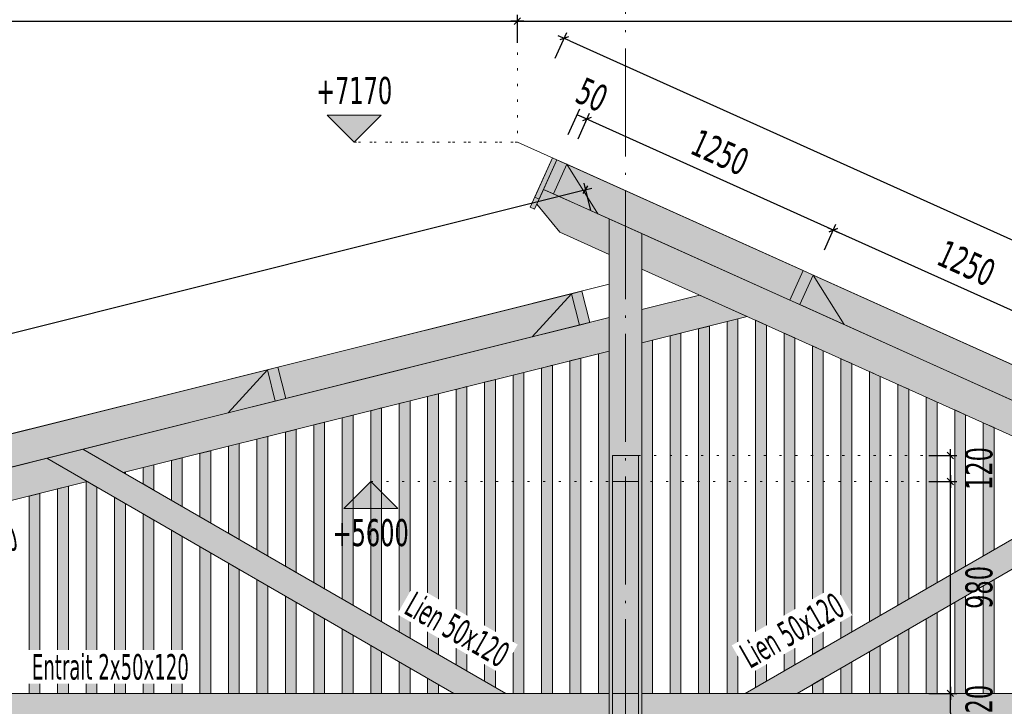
# Model space of a CAD drawing. Header units: millimetres. Extents: x 1567 to 2756, y -116 to 725.
# Tile 55 of 256: x 1825 to 1916, y 239 to 303. Entities that reach past the tile are written whole.
import ezdxf

# ---------------------------------------------------------------- set-up
doc = ezdxf.new("R2010")
doc.units = ezdxf.units.MM
doc.linetypes.add('CADWORK_2', pattern=[1.45, 0.2, -1.25])
doc.linetypes.add('CADWORK_5', pattern=[13.2, 10, -1.5, 0.2, -1.5])
doc.layers.add('Ech.1_50', color=7, linetype='Continuous')
doc.styles.add('tahoma-', font='txt', dxfattribs={"height": 1})
doc.styles.add('tahoma-z-r', font='txt', dxfattribs={"width": 0.704918})
doc.dimstyles.new('ISO-25', dxfattribs={"dimtxt": 2.5, "dimasz": 2.5, "dimexe": 1.25, "dimexo": 0.625, "dimtad": 1, "dimtxsty": 'Standard', "dimcen": 2.5, "dimadec": 0, "dimazin": 0, "dimtfac": 1, "dimtmove": 0, "dimatfit": 3, "dimfxl": 1, "dimarcsym": 0})

# ---------------------------------------------------------------- blocks, each defined once
blk = doc.blocks.new('cw-dimension-symbol2')
at = {"color": 0, "linetype": 'Continuous', "lineweight": -2}
for p, q in [((-1, 0), (1, 0)), ((-0.5, -0.5), (0.5, 0.5))]:
    blk.add_line(p, q, dxfattribs=at)
blk = doc.blocks.new('*D70')
at = {"layer": 'Defpoints', "color": 0}
for p in [(1874.075, 299.191), (1999.396, 244.99), (1998.575, 243.166)]:
    blk.add_point(p, dxfattribs=at)
at = {"layer": 'Ech.1_50', "color": 0, "linetype": 'Continuous', "lineweight": -2}
for p, q in [((1874.075, 299.191), (1875.142, 301.562)), ((1875.443, 300.769), (1998.849, 245.237)), ((1998.575, 243.166), (1999.642, 245.537))]:
    blk.add_line(p, q, dxfattribs=at)
at = {"layer": 'Ech.1_50', "color": 0, "lineweight": -2, "xscale": 0.6000000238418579, "yscale": 0.6000000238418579, "zscale": 0.6000000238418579}
for p, rotation in [((1874.896, 301.015), 155.7722546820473), ((1999.396, 244.99), 335.7722546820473)]:
    blk.add_blockref('cw-dimension-symbol2', p, dxfattribs=dict(at, rotation=rotation))
at = {"layer": 'Ech.1_50', "color": 7, "linetype": 'Continuous', "lineweight": 5, "insert": (1938.069, 275.055), "char_height": 2.5, "attachment_point": 5, "rotation": 335.77225, "style": 'tahoma-z-r'}
blk.add_mtext('6825', dxfattribs=at)
blk = doc.blocks.new('*D71')
at = {"layer": 'Defpoints', "color": 0}
for p in [(1876.89, 287.019), (1877.375, 285.079), (1604.375, 216.829)]:
    blk.add_point(p, dxfattribs=at)
at = {"layer": 'Ech.1_50', "color": 0, "linetype": 'Continuous', "lineweight": -2}
for p, q in [((1877.375, 285.079), (1876.745, 287.601)), ((1604.472, 218.915), (1876.308, 286.873)), ((1604.375, 216.829), (1603.745, 219.351))]:
    blk.add_line(p, q, dxfattribs=at)
at = {"layer": 'Ech.1_50', "color": 0, "lineweight": -2, "xscale": 0.6000000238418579, "yscale": 0.6000000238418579, "zscale": 0.6000000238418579}
for p, rotation in [((1876.89, 287.019), 14.0362434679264), ((1603.89, 218.769), 194.0362434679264)]:
    blk.add_blockref('cw-dimension-symbol2', p, dxfattribs=dict(at, rotation=rotation))
at = {"layer": 'Ech.1_50', "color": 7, "linetype": 'Continuous', "lineweight": 5, "insert": (1739.844, 255.077), "char_height": 2.5, "attachment_point": 5, "rotation": 14.03624, "style": 'tahoma-z-r'}
blk.add_mtext('14070', dxfattribs=at)
blk = doc.blocks.new('cw-dimension-symbol15')
at = {"linetype": 'Continuous', "lineweight": -2}
blk.add_hatch(color=0, dxfattribs=at).paths.add_polyline_path([(0, 0), (-1, 1), (1, 1)])
at = {"color": 0, "linetype": 'Continuous', "lineweight": -2}
for p, q in [((0, 0), (-1, 1)), ((-1, 1), (1, 1)), ((1, 1), (0, 0))]:
    blk.add_line(p, q, dxfattribs=at)
blk = doc.blocks.new('*D75')
at = {"layer": 'Defpoints', "color": 0}
blk.add_point((1855.484, 291.421), dxfattribs=at)
blk.add_point((1855.484, 291.421), dxfattribs=at)
blk.add_point((1855.484, 291.421), dxfattribs=at)
at = {"layer": 'Ech.1_50', "color": 0, "linetype": 'Continuous', "lineweight": -2}
blk.add_line((1855.484, 291.421), (1855.484, 291.421), dxfattribs=at)
at = {"layer": 'Ech.1_50', "color": 7, "linetype": 'Continuous', "lineweight": 5, "insert": (1855.484, 296.171), "char_height": 2.5, "attachment_point": 5, "style": 'tahoma-z-r'}
blk.add_mtext('+7170', dxfattribs=at)
blk = doc.blocks.new('*D105')
at = {"layer": 'Defpoints', "color": 0}
for p in [(1995.078, 302.6), (1870.578, 300.6), (1995.078, 300.6)]:
    blk.add_point(p, dxfattribs=at)
at = {"layer": 'Ech.1_50', "color": 0, "linetype": 'Continuous', "lineweight": -2}
for p, q in [((1870.578, 300.6), (1870.578, 303.2)), ((1871.178, 302.6), (1994.478, 302.6)), ((1995.078, 300.6), (1995.078, 303.2))]:
    blk.add_line(p, q, dxfattribs=at)
at = {"layer": 'Ech.1_50', "color": 0, "lineweight": -2, "xscale": 0.6000000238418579, "yscale": 0.6000000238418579, "zscale": 0.6000000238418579, "rotation": 180}
blk.add_blockref('cw-dimension-symbol2', (1870.578, 302.6), dxfattribs=at)
at = {"layer": 'Ech.1_50', "color": 0, "lineweight": -2, "xscale": 0.6000000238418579, "yscale": 0.6000000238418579, "zscale": 0.6000000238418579}
blk.add_blockref('cw-dimension-symbol2', (1995.078, 302.6), dxfattribs=at)
at = {"layer": 'Ech.1_50', "color": 7, "linetype": 'Continuous', "lineweight": 5, "insert": (1932.828, 304.85), "char_height": 2.5, "attachment_point": 5, "style": 'tahoma-z-r'}
blk.add_mtext('6225', dxfattribs=at)
blk = doc.blocks.new('*D106')
at = {"layer": 'Defpoints', "color": 0}
for p in [(1870.578, 302.6), (1606.078, 300.6), (1870.578, 300.6)]:
    blk.add_point(p, dxfattribs=at)
at = {"layer": 'Ech.1_50', "color": 0, "linetype": 'Continuous', "lineweight": -2}
for p, q in [((1606.078, 300.6), (1606.078, 303.2)), ((1606.678, 302.6), (1869.978, 302.6)), ((1870.578, 300.6), (1870.578, 303.2))]:
    blk.add_line(p, q, dxfattribs=at)
at = {"layer": 'Ech.1_50', "color": 0, "lineweight": -2, "xscale": 0.6000000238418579, "yscale": 0.6000000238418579, "zscale": 0.6000000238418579, "rotation": 180}
blk.add_blockref('cw-dimension-symbol2', (1606.078, 302.6), dxfattribs=at)
at = {"layer": 'Ech.1_50', "color": 0, "lineweight": -2, "xscale": 0.6000000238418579, "yscale": 0.6000000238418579, "zscale": 0.6000000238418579}
blk.add_blockref('cw-dimension-symbol2', (1870.578, 302.6), dxfattribs=at)
at = {"layer": 'Ech.1_50', "color": 7, "linetype": 'Continuous', "lineweight": 5, "insert": (1738.328, 304.85), "char_height": 2.5, "attachment_point": 5, "style": 'tahoma-z-r'}
blk.add_mtext('13225', dxfattribs=at)
blk = doc.blocks.new('*D120')
at = {"layer": 'Defpoints', "color": 0}
for p in [(1908.635, 240.416), (1910.635, 240.416), (1908.635, 238.016)]:
    blk.add_point(p, dxfattribs=at)
at = {"layer": 'Ech.1_50', "color": 0, "linetype": 'Continuous', "lineweight": -2}
for p, q in [((1908.635, 240.416), (1911.235, 240.416)), ((1910.635, 238.616), (1910.635, 239.816)), ((1908.635, 238.016), (1911.235, 238.016))]:
    blk.add_line(p, q, dxfattribs=at)
at = {"layer": 'Ech.1_50', "color": 0, "lineweight": -2, "xscale": 0.6000000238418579, "yscale": 0.6000000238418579, "zscale": 0.6000000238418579}
for p, rotation in [((1910.635, 240.416), 90), ((1910.635, 238.016), 270)]:
    blk.add_blockref('cw-dimension-symbol2', p, dxfattribs=dict(at, rotation=rotation))
at = {"layer": 'Ech.1_50', "color": 7, "linetype": 'Continuous', "lineweight": 5, "insert": (1913.3, 239.216), "char_height": 2.5, "attachment_point": 5, "rotation": 90, "style": 'tahoma-z-r'}
blk.add_mtext('120', dxfattribs=at)
blk = doc.blocks.new('*D121')
at = {"layer": 'Defpoints', "color": 0}
for p in [(1908.635, 260.016), (1910.635, 260.016), (1908.635, 240.416)]:
    blk.add_point(p, dxfattribs=at)
at = {"layer": 'Ech.1_50', "color": 0, "linetype": 'Continuous', "lineweight": -2}
for p, q in [((1908.635, 260.016), (1911.235, 260.016)), ((1910.635, 241.016), (1910.635, 259.416)), ((1908.635, 240.416), (1911.235, 240.416))]:
    blk.add_line(p, q, dxfattribs=at)
at = {"layer": 'Ech.1_50', "color": 0, "lineweight": -2, "xscale": 0.6000000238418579, "yscale": 0.6000000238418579, "zscale": 0.6000000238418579}
for p, rotation in [((1910.635, 260.016), 90), ((1910.635, 240.416), 270)]:
    blk.add_blockref('cw-dimension-symbol2', p, dxfattribs=dict(at, rotation=rotation))
at = {"layer": 'Ech.1_50', "color": 7, "linetype": 'Continuous', "lineweight": 5, "insert": (1913.3, 250.216), "char_height": 2.5, "attachment_point": 5, "rotation": 90, "style": 'tahoma-z-r'}
blk.add_mtext('980', dxfattribs=at)
blk = doc.blocks.new('*D122')
at = {"layer": 'Defpoints', "color": 0}
for p in [(1908.635, 262.416), (1910.635, 262.416), (1908.635, 260.016)]:
    blk.add_point(p, dxfattribs=at)
at = {"layer": 'Ech.1_50', "color": 0, "linetype": 'Continuous', "lineweight": -2}
for p, q in [((1908.635, 262.416), (1911.235, 262.416)), ((1910.635, 260.616), (1910.635, 261.816)), ((1908.635, 260.016), (1911.235, 260.016))]:
    blk.add_line(p, q, dxfattribs=at)
at = {"layer": 'Ech.1_50', "color": 0, "lineweight": -2, "xscale": 0.6000000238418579, "yscale": 0.6000000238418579, "zscale": 0.6000000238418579}
for p, rotation in [((1910.635, 262.416), 90), ((1910.635, 260.016), 270)]:
    blk.add_blockref('cw-dimension-symbol2', p, dxfattribs=dict(at, rotation=rotation))
at = {"layer": 'Ech.1_50', "color": 7, "linetype": 'Continuous', "lineweight": 5, "insert": (1913.3, 261.216), "char_height": 2.5, "attachment_point": 5, "rotation": 90, "style": 'tahoma-z-r'}
blk.add_mtext('120', dxfattribs=at)
blk = doc.blocks.new('cw-dimension-symbol16')
at = {"linetype": 'Continuous', "lineweight": -2}
blk.add_hatch(color=0, dxfattribs=at).paths.add_polyline_path([(0, 0), (-1, -1), (1, -1)])
at = {"color": 0, "linetype": 'Continuous', "lineweight": -2}
for p, q in [((0, 0), (-1, -1)), ((1, -1), (0, 0)), ((-1, -1), (1, -1))]:
    blk.add_line(p, q, dxfattribs=at)
blk = doc.blocks.new('*D123')
at = {"layer": 'Defpoints', "color": 0}
blk.add_point((1857.012, 260.016), dxfattribs=at)
blk.add_point((1857.012, 260.016), dxfattribs=at)
blk.add_point((1857.012, 260.016), dxfattribs=at)
at = {"layer": 'Ech.1_50', "color": 0, "linetype": 'Continuous', "lineweight": -2}
blk.add_line((1857.012, 260.016), (1857.012, 260.016), dxfattribs=at)
at = {"layer": 'Ech.1_50', "color": 7, "linetype": 'Continuous', "lineweight": 5, "insert": (1857.012, 255.266), "char_height": 2.5, "attachment_point": 5, "style": 'tahoma-z-r'}
blk.add_mtext('+5600', dxfattribs=at)
blk = doc.blocks.new('*D140')
at = {"layer": 'Defpoints', "color": 0}
for p in [(1899.805, 283.277), (1898.984, 281.453), (1921.777, 271.197)]:
    blk.add_point(p, dxfattribs=at)
at = {"layer": 'Ech.1_50', "color": 0, "linetype": 'Continuous', "lineweight": -2}
for p, q in [((1898.984, 281.453), (1900.051, 283.824)), ((1922.051, 273.267), (1900.352, 283.031)), ((1921.777, 271.197), (1922.844, 273.568))]:
    blk.add_line(p, q, dxfattribs=at)
at = {"layer": 'Ech.1_50', "color": 0, "lineweight": -2, "xscale": 0.6000000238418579, "yscale": 0.6000000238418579, "zscale": 0.6000000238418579}
for p, rotation in [((1899.805, 283.277), 155.7722546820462), ((1922.598, 273.02), 335.7722546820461)]:
    blk.add_blockref('cw-dimension-symbol2', p, dxfattribs=dict(at, rotation=rotation))
at = {"layer": 'Ech.1_50', "color": 7, "linetype": 'Continuous', "lineweight": 5, "insert": (1912.125, 280.201), "char_height": 2.5, "attachment_point": 5, "rotation": 335.77225, "style": 'tahoma-z-r'}
blk.add_mtext('1250', dxfattribs=at)
blk = doc.blocks.new('*D141')
at = {"layer": 'Defpoints', "color": 0}
for p in [(1877.012, 293.534), (1876.191, 291.71), (1898.984, 281.453)]:
    blk.add_point(p, dxfattribs=at)
at = {"layer": 'Ech.1_50', "color": 0, "linetype": 'Continuous', "lineweight": -2}
for p, q in [((1876.191, 291.71), (1877.258, 294.081)), ((1899.258, 283.523), (1877.559, 293.288)), ((1898.984, 281.453), (1900.051, 283.824))]:
    blk.add_line(p, q, dxfattribs=at)
at = {"layer": 'Ech.1_50', "color": 0, "lineweight": -2, "xscale": 0.6000000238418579, "yscale": 0.6000000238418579, "zscale": 0.6000000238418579}
for p, rotation in [((1877.012, 293.534), 155.7722546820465), ((1899.805, 283.277), 335.7722546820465)]:
    blk.add_blockref('cw-dimension-symbol2', p, dxfattribs=dict(at, rotation=rotation))
at = {"layer": 'Ech.1_50', "color": 7, "linetype": 'Continuous', "lineweight": 5, "insert": (1889.332, 290.457), "char_height": 2.5, "attachment_point": 5, "rotation": 335.77225, "style": 'tahoma-z-r'}
blk.add_mtext('1250', dxfattribs=at)
blk = doc.blocks.new('*D142')
at = {"layer": 'Defpoints', "color": 0}
for p in [(1876.1, 293.944), (1875.28, 292.121), (1876.191, 291.71)]:
    blk.add_point(p, dxfattribs=at)
at = {"layer": 'Ech.1_50', "color": 0, "linetype": 'Continuous', "lineweight": -2}
for p, q in [((1875.28, 292.121), (1876.346, 294.492)), ((1877.012, 293.534), (1876.1, 293.944)), ((1876.191, 291.71), (1877.258, 294.081))]:
    blk.add_line(p, q, dxfattribs=at)
at = {"layer": 'Ech.1_50', "color": 7, "linetype": 'Continuous', "lineweight": 5, "insert": (1877.48, 295.791), "char_height": 2.5, "attachment_point": 5, "rotation": 335.77225, "style": 'tahoma-z-r'}
blk.add_mtext('50', dxfattribs=at)

msp = doc.modelspace()

# ---------------------------------------------------------------- hatches: boundary and pattern name
at = {"layer": 'Ech.1_50', "linetype": 'Continuous', "lineweight": 5, "true_color": 0xf7e0b3, "transparency": 33554687}
for points in [[(1871.773, 285.401), (1872.174, 285.22), (1874.226, 289.78), (1873.825, 289.96), (1871.773, 285.401)], [(1874.226, 289.78), (1873.825, 289.96), (1872.183, 286.313), (1872.585, 286.132), (1874.226, 289.78)], [(1897.019, 279.523), (1875.138, 289.369), (1878.011, 284.787), (1895.788, 276.787), (1897.019, 279.523)], [(1919.812, 269.266), (1897.931, 279.112), (1900.803, 274.53), (1918.581, 266.53), (1919.812, 269.266)], [(1849.148, 267.691), (1871.946, 273.391), (1875.584, 277.392), (1848.42, 270.602), (1849.148, 267.691)], [(1821.79, 260.852), (1843.812, 266.357), (1847.45, 270.359), (1821.062, 263.762), (1821.79, 260.852)]]:
    msp.add_hatch(color=254, dxfattribs=at).paths.add_polyline_path(points)
at = {"layer": 'Ech.1_50', "linetype": 'Continuous', "lineweight": 5, "true_color": 0xc1a466, "transparency": 33554687}
for points in [[(1875.138, 289.369), (1874.226, 289.78), (1872.995, 287.044), (1873.907, 286.634), (1875.138, 289.369)], [(1897.931, 279.112), (1897.019, 279.523), (1895.788, 276.787), (1896.7, 276.377), (1897.931, 279.112)], [(1876.554, 277.635), (1875.584, 277.392), (1876.312, 274.482), (1877.282, 274.725), (1876.554, 277.635)], [(1848.42, 270.602), (1847.45, 270.359), (1848.177, 267.449), (1849.148, 267.691), (1848.42, 270.602)]]:
    msp.add_hatch(color=33, dxfattribs=at).paths.add_polyline_path(points)
at = {"layer": 'Ech.1_50', "linetype": 'Continuous', "lineweight": 5, "true_color": 0xf7d1b3, "transparency": 33554687}
for points in [[(1873.907, 286.634), (1878.011, 284.787), (1875.138, 289.369), (1873.907, 286.634)], [(1896.7, 276.377), (1900.803, 274.53), (1897.931, 279.112), (1896.7, 276.377)], [(1871.946, 273.391), (1876.312, 274.482), (1875.584, 277.392), (1871.946, 273.391)], [(1843.812, 266.357), (1848.177, 267.449), (1847.45, 270.359), (1843.812, 266.357)]]:
    msp.add_hatch(color=254, dxfattribs=at).paths.add_polyline_path(points)
at = {"layer": 'Ech.1_50', "linetype": 'Continuous', "lineweight": 5, "true_color": 0xd4c4b3, "transparency": 33554687}
for points in [[(1879.078, 284.306), (1872.995, 287.044), (1872.379, 285.676), (1874.5, 283.077), (1879.078, 281.017), (1879.078, 284.306)], [(1882.078, 279.667), (1925.667, 260.052), (1928.87, 261.9), (1882.078, 282.956), (1882.078, 279.667)], [(1882.078, 272.831), (1891.843, 275.273), (1887.425, 277.26), (1882.078, 275.924), (1882.078, 272.831)], [(1879.078, 275.174), (1830.383, 263), (1834.12, 260.842), (1879.078, 272.081), (1879.078, 275.174)], [(1827.033, 262.162), (1799.078, 255.174), (1799.078, 252.081), (1830.771, 260.005), (1827.033, 262.162)], [(1879.078, 240.416), (1798.778, 240.416), (1798.778, 238.016), (1879.078, 238.016), (1879.078, 240.416)], [(1882.078, 238.016), (1962.378, 238.016), (1962.378, 240.416), (1882.078, 240.416), (1882.078, 238.016)]]:
    msp.add_hatch(color=9, dxfattribs=at).paths.add_polyline_path(points)
at = {"layer": 'Ech.1_50', "linetype": 'Continuous', "lineweight": 5, "true_color": 0xe0c8b3, "transparency": 33554687}
h = msp.add_hatch(color=9, dxfattribs=at)
h.paths.add_polyline_path([(1879.078, 148.216), (1882.078, 148.216), (1882.078, 282.956), (1879.078, 284.306), (1879.078, 262.088), (1879.078, 148.216)])
h.paths.add_polyline_path([(1879.378, 262.088), (1879.378, 262.416), (1881.778, 262.416), (1881.778, 238.016), (1879.378, 238.016), (1879.378, 262.088)])
at = {"layer": 'Ech.1_50', "linetype": 'Continuous', "lineweight": 5, "true_color": 0xeaddd7, "transparency": 33554687}
for points in [[(1887.345, 240.416), (1888.345, 240.416), (1888.345, 274.398), (1887.345, 274.148), (1887.345, 240.416)], [(1889.978, 240.416), (1890.978, 240.416), (1890.978, 275.056), (1889.978, 274.806), (1889.978, 240.416)], [(1893.612, 274.477), (1892.612, 274.927), (1892.612, 240.967), (1893.612, 241.544), (1893.612, 274.477)], [(1884.712, 240.416), (1885.712, 240.416), (1885.712, 273.74), (1884.712, 273.49), (1884.712, 240.416)], [(1896.245, 273.292), (1895.245, 273.742), (1895.245, 242.487), (1896.245, 243.065), (1896.245, 273.292)], [(1882.078, 240.416), (1883.078, 240.416), (1883.078, 273.081), (1882.078, 272.831), (1882.078, 240.416)], [(1898.878, 272.107), (1897.878, 272.557), (1897.878, 244.008), (1898.878, 244.585), (1898.878, 272.107)], [(1878.078, 240.416), (1879.078, 240.416), (1879.078, 272.081), (1878.078, 271.831), (1878.078, 240.416)], [(1872.812, 240.416), (1873.812, 240.416), (1873.812, 270.765), (1872.812, 270.515), (1872.812, 240.416)], [(1875.445, 240.416), (1876.445, 240.416), (1876.445, 271.423), (1875.445, 271.173), (1875.445, 240.416)], [(1901.512, 270.922), (1900.512, 271.372), (1900.512, 245.528), (1901.512, 246.105), (1901.512, 270.922)], [(1870.178, 240.416), (1871.178, 240.416), (1871.178, 270.106), (1870.178, 269.856), (1870.178, 240.416)], [(1904.145, 269.737), (1903.145, 270.187), (1903.145, 247.048), (1904.145, 247.626), (1904.145, 269.737)], [(1865.912, 268.79), (1864.912, 268.54), (1864.912, 243.065), (1865.912, 242.487), (1865.912, 268.79)], [(1868.545, 269.448), (1867.545, 269.198), (1867.545, 241.544), (1868.545, 240.967), (1868.545, 269.448)], [(1906.778, 268.552), (1905.778, 269.002), (1905.778, 248.569), (1906.778, 249.146), (1906.778, 268.552)], [(1863.278, 268.131), (1862.278, 267.881), (1862.278, 244.585), (1863.278, 244.008), (1863.278, 268.131)], [(1909.412, 267.367), (1908.412, 267.817), (1908.412, 250.089), (1909.412, 250.666), (1909.412, 267.367)], [(1860.645, 267.473), (1859.645, 267.223), (1859.645, 246.105), (1860.645, 245.528), (1860.645, 267.473)], [(1855.378, 266.156), (1854.378, 265.906), (1854.378, 249.146), (1855.378, 248.569), (1855.378, 266.156)], [(1858.012, 266.815), (1857.012, 266.565), (1857.012, 247.626), (1858.012, 247.048), (1858.012, 266.815)], [(1912.045, 266.182), (1911.045, 266.632), (1911.045, 251.609), (1912.045, 252.187), (1912.045, 266.182)], [(1852.745, 265.498), (1851.745, 265.248), (1851.745, 250.666), (1852.745, 250.089), (1852.745, 265.498)], [(1914.678, 264.997), (1913.678, 265.447), (1913.678, 253.13), (1914.678, 253.707), (1914.678, 264.997)], [(1847.478, 264.181), (1846.478, 263.931), (1846.478, 253.707), (1847.478, 253.13), (1847.478, 264.181)], [(1850.112, 264.84), (1849.112, 264.59), (1849.112, 252.187), (1850.112, 251.609), (1850.112, 264.84)], [(1844.845, 263.523), (1843.845, 263.273), (1843.845, 255.227), (1844.845, 254.65), (1844.845, 263.523)], [(1842.212, 262.865), (1841.212, 262.615), (1841.212, 256.748), (1842.212, 256.17), (1842.212, 262.865)], [(1836.945, 261.548), (1835.945, 261.298), (1835.945, 259.789), (1836.945, 259.211), (1836.945, 261.548)], [(1839.578, 262.206), (1838.578, 261.956), (1838.578, 258.268), (1839.578, 257.691), (1839.578, 262.206)], [(1834.312, 260.89), (1834.12, 260.842), (1834.312, 260.732), (1834.312, 260.89)], [(1830.678, 240.416), (1831.678, 240.416), (1831.678, 259.481), (1830.771, 260.005), (1830.678, 259.981), (1830.678, 240.416)], [(1825.412, 240.416), (1826.412, 240.416), (1826.412, 258.915), (1825.412, 258.665), (1825.412, 240.416)], [(1828.045, 240.416), (1829.045, 240.416), (1829.045, 259.573), (1828.045, 259.323), (1828.045, 240.416)], [(1833.312, 240.416), (1834.312, 240.416), (1834.312, 257.96), (1833.312, 258.538), (1833.312, 240.416)], [(1835.945, 240.416), (1836.945, 240.416), (1836.945, 256.44), (1835.945, 257.017), (1835.945, 240.416)], [(1838.578, 240.416), (1839.578, 240.416), (1839.578, 254.92), (1838.578, 255.497), (1838.578, 240.416)], [(1841.212, 240.416), (1842.212, 240.416), (1842.212, 253.399), (1841.212, 253.977), (1841.212, 240.416)], [(1843.845, 240.416), (1844.845, 240.416), (1844.845, 251.879), (1843.845, 252.456), (1843.845, 240.416)], [(1846.478, 240.416), (1847.478, 240.416), (1847.478, 250.358), (1846.478, 250.936), (1846.478, 240.416)], [(1913.678, 240.416), (1914.678, 240.416), (1914.678, 250.936), (1913.678, 250.358), (1913.678, 240.416)], [(1849.112, 240.416), (1850.112, 240.416), (1850.112, 248.838), (1849.112, 249.415), (1849.112, 240.416)], [(1911.045, 240.416), (1912.045, 240.416), (1912.045, 249.415), (1911.045, 248.838), (1911.045, 240.416)], [(1851.745, 240.416), (1852.745, 240.416), (1852.745, 247.318), (1851.745, 247.895), (1851.745, 240.416)], [(1908.412, 240.416), (1909.412, 240.416), (1909.412, 247.895), (1908.412, 247.318), (1908.412, 240.416)], [(1854.378, 240.416), (1855.378, 240.416), (1855.378, 245.797), (1854.378, 246.375), (1854.378, 240.416)], [(1905.778, 240.416), (1906.778, 240.416), (1906.778, 246.375), (1905.778, 245.797), (1905.778, 240.416)], [(1857.012, 240.416), (1858.012, 240.416), (1858.012, 244.277), (1857.012, 244.854), (1857.012, 240.416)], [(1903.145, 240.416), (1904.145, 240.416), (1904.145, 244.854), (1903.145, 244.277), (1903.145, 240.416)], [(1859.645, 240.416), (1860.645, 240.416), (1860.645, 242.757), (1859.645, 243.334), (1859.645, 240.416)], [(1900.512, 240.416), (1901.512, 240.416), (1901.512, 243.334), (1900.512, 242.757), (1900.512, 240.416)], [(1862.278, 240.416), (1863.278, 240.416), (1863.278, 241.236), (1862.278, 241.814), (1862.278, 240.416)], [(1897.878, 240.416), (1898.878, 240.416), (1898.878, 241.814), (1897.878, 241.236), (1897.878, 240.416)]]:
    msp.add_hatch(color=254, dxfattribs=at).paths.add_polyline_path(points)
at = {"layer": 'Ech.1_50', "linetype": 'Continuous', "lineweight": 5, "true_color": 0xe0d9d1, "transparency": 33554687}
for points in [[(1864.699, 240.416), (1869.499, 240.416), (1830.383, 263), (1827.033, 262.162), (1864.699, 240.416)], [(1891.658, 240.416), (1896.458, 240.416), (1931.567, 260.686), (1928.87, 261.9), (1891.658, 240.416)], [(1881.778, 260.016), (1879.378, 260.016), (1879.378, 240.416), (1881.778, 240.416), (1881.778, 260.016)]]:
    msp.add_hatch(color=254, dxfattribs=at).paths.add_polyline_path(points)
at = {"layer": 'Ech.1_50', "linetype": 'Continuous', "lineweight": 5, "true_color": 0xc77676, "transparency": 33554687}
for points in [[(1879.378, 260.016), (1881.778, 260.016), (1881.778, 262.416), (1879.378, 262.416), (1879.378, 260.016)], [(1881.778, 240.416), (1879.378, 240.416), (1879.378, 238.016), (1881.778, 238.016), (1881.778, 240.416)]]:
    msp.add_hatch(color=23, dxfattribs=at).paths.add_polyline_path(points)

# ---------------------------------------------------------------- linework, layer by layer
at = {"layer": 'Ech.1_50', "color": 5, "linetype": 'Continuous', "lineweight": 5}
for p, q in [((1870.578, 291.421), (1995.078, 235.396)), ((1879.078, 278.266), (1606.078, 210.016))]:
    msp.add_line(p, q, dxfattribs=at)
at = {"layer": 'Ech.1_50', "color": 7, "linetype": 'CADWORK_5', "lineweight": 5}
msp.add_lwpolyline([(1880.578, 118.472), (1880.578, 308.372)], dxfattribs=at)
at = {"layer": 'Ech.1_50', "color": 9, "linetype": 'CADWORK_2', "lineweight": 5, "elevation": 50}
for points in [[(1870.578, 302.6), (1870.578, 291.421)], [(1870.578, 291.421), (1855.484, 291.421)], [(1855.484, 291.421), (1870.578, 291.421)], [(1881.778, 262.416), (1910.635, 262.416)], [(1857.012, 260.016), (1879.378, 260.016)], [(1910.635, 260.016), (1881.778, 260.016)]]:
    msp.add_lwpolyline(points, dxfattribs=at)
at = {"layer": 'Ech.1_50', "color": 7, "linetype": 'Continuous', "lineweight": 5}
for points in [[(1871.773, 285.401), (1872.174, 285.22), (1874.226, 289.78), (1873.825, 289.96), (1871.773, 285.401)], [(1874.226, 289.78), (1873.825, 289.96), (1872.183, 286.313), (1872.585, 286.132), (1874.226, 289.78)], [(1875.138, 289.369), (1874.226, 289.78), (1872.995, 287.044), (1873.907, 286.634), (1875.138, 289.369)], [(1873.907, 286.634), (1878.011, 284.787), (1875.138, 289.369), (1873.907, 286.634)], [(1897.019, 279.523), (1875.138, 289.369), (1878.011, 284.787), (1895.788, 276.787), (1897.019, 279.523)], [(1879.078, 284.306), (1872.995, 287.044), (1872.379, 285.676), (1874.5, 283.077), (1879.078, 281.017), (1879.078, 284.306)], [(1879.078, 148.216), (1882.078, 148.216), (1882.078, 282.956), (1879.078, 284.306), (1879.078, 262.088), (1879.078, 148.216)], [(1882.078, 279.667), (1925.667, 260.052), (1928.87, 261.9), (1882.078, 282.956), (1882.078, 279.667)], [(1897.931, 279.112), (1897.019, 279.523), (1895.788, 276.787), (1896.7, 276.377), (1897.931, 279.112)], [(1896.7, 276.377), (1900.803, 274.53), (1897.931, 279.112), (1896.7, 276.377)], [(1919.812, 269.266), (1897.931, 279.112), (1900.803, 274.53), (1918.581, 266.53), (1919.812, 269.266)], [(1849.148, 267.691), (1871.946, 273.391), (1875.584, 277.392), (1848.42, 270.602), (1849.148, 267.691)], [(1871.946, 273.391), (1876.312, 274.482), (1875.584, 277.392), (1871.946, 273.391)], [(1876.554, 277.635), (1875.584, 277.392), (1876.312, 274.482), (1877.282, 274.725), (1876.554, 277.635)], [(1882.078, 272.831), (1891.843, 275.273), (1887.425, 277.26), (1882.078, 275.924), (1882.078, 272.831)], [(1879.078, 275.174), (1830.383, 263), (1834.12, 260.842), (1879.078, 272.081), (1879.078, 275.174)], [(1887.345, 240.416), (1888.345, 240.416), (1888.345, 274.398), (1887.345, 274.148), (1887.345, 240.416)], [(1889.978, 240.416), (1890.978, 240.416), (1890.978, 275.056), (1889.978, 274.806), (1889.978, 240.416)], [(1893.612, 274.477), (1892.612, 274.927), (1892.612, 240.967), (1893.612, 241.544), (1893.612, 274.477)], [(1884.712, 240.416), (1885.712, 240.416), (1885.712, 273.74), (1884.712, 273.49), (1884.712, 240.416)], [(1896.245, 273.292), (1895.245, 273.742), (1895.245, 242.487), (1896.245, 243.065), (1896.245, 273.292)], [(1882.078, 240.416), (1883.078, 240.416), (1883.078, 273.081), (1882.078, 272.831), (1882.078, 240.416)], [(1898.878, 272.107), (1897.878, 272.557), (1897.878, 244.008), (1898.878, 244.585), (1898.878, 272.107)], [(1878.078, 240.416), (1879.078, 240.416), (1879.078, 272.081), (1878.078, 271.831), (1878.078, 240.416)], [(1848.42, 270.602), (1847.45, 270.359), (1848.177, 267.449), (1849.148, 267.691), (1848.42, 270.602)], [(1872.812, 240.416), (1873.812, 240.416), (1873.812, 270.765), (1872.812, 270.515), (1872.812, 240.416)], [(1875.445, 240.416), (1876.445, 240.416), (1876.445, 271.423), (1875.445, 271.173), (1875.445, 240.416)], [(1901.512, 270.922), (1900.512, 271.372), (1900.512, 245.528), (1901.512, 246.105), (1901.512, 270.922)], [(1821.79, 260.852), (1843.812, 266.357), (1847.45, 270.359), (1821.062, 263.762), (1821.79, 260.852)], [(1843.812, 266.357), (1848.177, 267.449), (1847.45, 270.359), (1843.812, 266.357)], [(1870.178, 240.416), (1871.178, 240.416), (1871.178, 270.106), (1870.178, 269.856), (1870.178, 240.416)], [(1904.145, 269.737), (1903.145, 270.187), (1903.145, 247.048), (1904.145, 247.626), (1904.145, 269.737)], [(1865.912, 268.79), (1864.912, 268.54), (1864.912, 243.065), (1865.912, 242.487), (1865.912, 268.79)], [(1868.545, 269.448), (1867.545, 269.198), (1867.545, 241.544), (1868.545, 240.967), (1868.545, 269.448)], [(1906.778, 268.552), (1905.778, 269.002), (1905.778, 248.569), (1906.778, 249.146), (1906.778, 268.552)], [(1863.278, 268.131), (1862.278, 267.881), (1862.278, 244.585), (1863.278, 244.008), (1863.278, 268.131)], [(1909.412, 267.367), (1908.412, 267.817), (1908.412, 250.089), (1909.412, 250.666), (1909.412, 267.367)], [(1860.645, 267.473), (1859.645, 267.223), (1859.645, 246.105), (1860.645, 245.528), (1860.645, 267.473)], [(1855.378, 266.156), (1854.378, 265.906), (1854.378, 249.146), (1855.378, 248.569), (1855.378, 266.156)], [(1858.012, 266.815), (1857.012, 266.565), (1857.012, 247.626), (1858.012, 247.048), (1858.012, 266.815)], [(1912.045, 266.182), (1911.045, 266.632), (1911.045, 251.609), (1912.045, 252.187), (1912.045, 266.182)], [(1852.745, 265.498), (1851.745, 265.248), (1851.745, 250.666), (1852.745, 250.089), (1852.745, 265.498)], [(1914.678, 264.997), (1913.678, 265.447), (1913.678, 253.13), (1914.678, 253.707), (1914.678, 264.997)], [(1847.478, 264.181), (1846.478, 263.931), (1846.478, 253.707), (1847.478, 253.13), (1847.478, 264.181)], [(1850.112, 264.84), (1849.112, 264.59), (1849.112, 252.187), (1850.112, 251.609), (1850.112, 264.84)], [(1844.845, 263.523), (1843.845, 263.273), (1843.845, 255.227), (1844.845, 254.65), (1844.845, 263.523)], [(1864.699, 240.416), (1869.499, 240.416), (1830.383, 263), (1827.033, 262.162), (1864.699, 240.416)], [(1842.212, 262.865), (1841.212, 262.615), (1841.212, 256.748), (1842.212, 256.17), (1842.212, 262.865)], [(1879.378, 262.088), (1879.378, 262.416), (1881.778, 262.416), (1881.778, 238.016), (1879.378, 238.016), (1879.378, 262.088)], [(1879.378, 260.016), (1881.778, 260.016), (1881.778, 262.416), (1879.378, 262.416), (1879.378, 260.016)], [(1827.033, 262.162), (1799.078, 255.174), (1799.078, 252.081), (1830.771, 260.005), (1827.033, 262.162)], [(1836.945, 261.548), (1835.945, 261.298), (1835.945, 259.789), (1836.945, 259.211), (1836.945, 261.548)], [(1839.578, 262.206), (1838.578, 261.956), (1838.578, 258.268), (1839.578, 257.691), (1839.578, 262.206)], [(1891.658, 240.416), (1896.458, 240.416), (1931.567, 260.686), (1928.87, 261.9), (1891.658, 240.416)], [(1834.312, 260.89), (1834.12, 260.842), (1834.312, 260.732), (1834.312, 260.89)], [(1830.678, 240.416), (1831.678, 240.416), (1831.678, 259.481), (1830.771, 260.005), (1830.678, 259.981), (1830.678, 240.416)], [(1881.778, 260.016), (1879.378, 260.016), (1879.378, 240.416), (1881.778, 240.416), (1881.778, 260.016)], [(1825.412, 240.416), (1826.412, 240.416), (1826.412, 258.915), (1825.412, 258.665), (1825.412, 240.416)], [(1828.045, 240.416), (1829.045, 240.416), (1829.045, 259.573), (1828.045, 259.323), (1828.045, 240.416)], [(1833.312, 240.416), (1834.312, 240.416), (1834.312, 257.96), (1833.312, 258.538), (1833.312, 240.416)], [(1835.945, 240.416), (1836.945, 240.416), (1836.945, 256.44), (1835.945, 257.017), (1835.945, 240.416)], [(1838.578, 240.416), (1839.578, 240.416), (1839.578, 254.92), (1838.578, 255.497), (1838.578, 240.416)], [(1841.212, 240.416), (1842.212, 240.416), (1842.212, 253.399), (1841.212, 253.977), (1841.212, 240.416)], [(1843.845, 240.416), (1844.845, 240.416), (1844.845, 251.879), (1843.845, 252.456), (1843.845, 240.416)], [(1846.478, 240.416), (1847.478, 240.416), (1847.478, 250.358), (1846.478, 250.936), (1846.478, 240.416)], [(1913.678, 240.416), (1914.678, 240.416), (1914.678, 250.936), (1913.678, 250.358), (1913.678, 240.416)], [(1849.112, 240.416), (1850.112, 240.416), (1850.112, 248.838), (1849.112, 249.415), (1849.112, 240.416)], [(1911.045, 240.416), (1912.045, 240.416), (1912.045, 249.415), (1911.045, 248.838), (1911.045, 240.416)], [(1851.745, 240.416), (1852.745, 240.416), (1852.745, 247.318), (1851.745, 247.895), (1851.745, 240.416)], [(1908.412, 240.416), (1909.412, 240.416), (1909.412, 247.895), (1908.412, 247.318), (1908.412, 240.416)], [(1854.378, 240.416), (1855.378, 240.416), (1855.378, 245.797), (1854.378, 246.375), (1854.378, 240.416)], [(1905.778, 240.416), (1906.778, 240.416), (1906.778, 246.375), (1905.778, 245.797), (1905.778, 240.416)], [(1857.012, 240.416), (1858.012, 240.416), (1858.012, 244.277), (1857.012, 244.854), (1857.012, 240.416)], [(1903.145, 240.416), (1904.145, 240.416), (1904.145, 244.854), (1903.145, 244.277), (1903.145, 240.416)], [(1859.645, 240.416), (1860.645, 240.416), (1860.645, 242.757), (1859.645, 243.334), (1859.645, 240.416)], [(1900.512, 240.416), (1901.512, 240.416), (1901.512, 243.334), (1900.512, 242.757), (1900.512, 240.416)], [(1862.278, 240.416), (1863.278, 240.416), (1863.278, 241.236), (1862.278, 241.814), (1862.278, 240.416)], [(1897.878, 240.416), (1898.878, 240.416), (1898.878, 241.814), (1897.878, 241.236), (1897.878, 240.416)], [(1879.078, 240.416), (1798.778, 240.416), (1798.778, 238.016), (1879.078, 238.016), (1879.078, 240.416)], [(1881.778, 240.416), (1879.378, 240.416), (1879.378, 238.016), (1881.778, 238.016), (1881.778, 240.416)], [(1882.078, 238.016), (1962.378, 238.016), (1962.378, 240.416), (1882.078, 240.416), (1882.078, 238.016)]]:
    msp.add_lwpolyline(points, close=True, dxfattribs=at)

# ---------------------------------------------------------------- block references
at = {"layer": 'Ech.1_50', "color": 7, "lineweight": 5, "xscale": 2.5, "yscale": 2.5, "zscale": 2.5}
for name, p in [('cw-dimension-symbol15', (1855.484, 291.421)), ('cw-dimension-symbol16', (1857.012, 260.016))]:
    msp.add_blockref(name, p, dxfattribs=at)

# ---------------------------------------------------------------- dimensions: what is measured, and where the dimension line sits
at = {"layer": 'Ech.1_50', "color": 7, "linetype": 'Continuous', "lineweight": 5}
for base, p1, p2, text, picture, middle in [((1870.578, 302.6), (1606.078, 300.6), (1870.578, 300.6), '13225', '*D106', (1738.328, 304.85)), ((1995.078, 302.6), (1870.578, 300.6), (1995.078, 300.6), '6225', '*D105', (1932.828, 304.85))]:
    dim = msp.add_linear_dim(base=base, p1=p1, p2=p2, angle=0, text=text, dimstyle='ISO-25', override={"dimtxt": 2.5, "dimasz": 0.6, "dimexe": 0.6, "dimexo": 0, "dimgap": 0, "dimdec": 0, "dimlfac": 1, "dimtxsty": 'tahoma-z-r', "dimblk": 'cw-dimension-symbol2', "dimclrt": 7, "dimtmove": 2}, dxfattribs=at)
    dim.commit()
    dim.dimension.update_dxf_attribs({"geometry": picture, "text_midpoint": middle, "dimtype": 161})
for base, p1, p2, angle, text, picture, middle, turn in [((1999.396, 244.99), (1874.075, 299.191), (1998.575, 243.166), 335.77225, '6825', '*D70', (1938.069, 275.055), -24.22775), ((1876.1, 293.944), (1876.191, 291.71), (1875.28, 292.121), 155.77225, '50', '*D142', (1877.48, 295.791), -24.22775), ((1877.012, 293.534), (1898.984, 281.453), (1876.191, 291.71), 155.77225, '1250', '*D141', (1889.332, 290.457), -24.22775), ((1876.89, 287.019), (1604.375, 216.829), (1877.375, 285.079), 14.03624, '14070', '*D71', (1739.844, 255.077), 14.03624), ((1899.805, 283.277), (1921.777, 271.197), (1898.984, 281.453), 155.77225, '1250', '*D140', (1912.125, 280.201), -24.22775), ((1910.635, 262.416), (1908.635, 260.016), (1908.635, 262.416), 90, '120', '*D122', (1913.3, 261.216), 90), ((1910.635, 260.016), (1908.635, 240.416), (1908.635, 260.016), 90, '980', '*D121', (1913.3, 250.216), 90), ((1910.635, 240.416), (1908.635, 238.016), (1908.635, 240.416), 90, '120', '*D120', (1913.3, 239.216), 90)]:
    dim = msp.add_linear_dim(base=base, p1=p1, p2=p2, angle=angle, text=text, dimstyle='ISO-25', override={"dimtxt": 2.5, "dimasz": 0.6, "dimexe": 0.6, "dimexo": 0, "dimgap": 0, "dimdec": 0, "dimlfac": 1, "dimtxsty": 'tahoma-z-r', "dimblk": 'cw-dimension-symbol2', "dimclrt": 7, "dimtmove": 2}, dxfattribs=at)
    dim.commit()
    dim.dimension.update_dxf_attribs({"geometry": picture, "text_midpoint": middle, "dimtype": 161, "text_rotation": turn})
for feature_location, origin, text, override, picture, middle in [((1855.484, 291.421), (1855.484, 291.421), '+7170', {"dimtxt": 2.5, "dimasz": 0.3, "dimexe": 0.6, "dimexo": 0, "dimgap": 0, "dimdec": 0, "dimlfac": 1, "dimtxsty": 'tahoma-z-r', "dimblk": 'cw-dimension-symbol15', "dimclrt": 7, "dimtmove": 2}, '*D75', (1855.484, 296.171)), ((1857.012, 260.016), (1857.012, 260.016), '+5600', {"dimtxt": 2.5, "dimasz": 0.3, "dimexe": 0.6, "dimexo": 0, "dimgap": 0, "dimdec": 0, "dimlfac": 1, "dimtxsty": 'tahoma-z-r', "dimblk": 'cw-dimension-symbol16', "dimclrt": 7, "dimtmove": 2}, '*D123', (1857.012, 255.266))]:
    dim = msp.add_ordinate_dim(feature_location=feature_location, offset=(0, 0), dtype=0, origin=origin, text=text, dimstyle='ISO-25', override=override, dxfattribs=at)
    dim.commit()
    dim.dimension.update_dxf_attribs({"geometry": picture, "text_midpoint": middle})

# ---------------------------------------------------------------- next in the draw order: texts
at = {"layer": 'Ech.1_50', "color": 7, "linetype": 'Continuous', "char_height": 2.5, "attachment_point": 1, "style": 'tahoma-', "bg_fill": 3, "box_fill_scale": 1.15, "bg_fill_color": 256, "bg_fill_true_color": 13158600, "bg_fill_transparency": 33554687}
for s, insert, rotation in [('\\A1;\\fTahoma|b0|i0;\\W0.600000;\\H2.373400;Arbalétrier 50x150', (1808.561, 252.297), 13.75099), ('\\A1;\\fTahoma|b0|i0;\\W0.600000;\\H2.362500;Lien 50x120', (1890.917, 244.71), 29.7938), ('\\A1;\\fTahoma|b0|i0;\\W0.600000;\\H2.362500;Lien 50x120', (1861.137, 249.922), 330.2062)]:
    msp.add_mtext(s, dxfattribs=dict(at, insert=insert, rotation=rotation))
at = {"layer": 'Ech.1_50', "color": 7, "linetype": 'Continuous', "insert": (1825.665, 244.053), "char_height": 2.5, "attachment_point": 1, "style": 'tahoma-', "bg_fill": 3, "box_fill_scale": 1.15, "bg_fill_color": 256, "bg_fill_true_color": 13158600, "bg_fill_transparency": 33554687}
msp.add_mtext('\\A1;\\fTahoma|b0|i0;\\W0.600000;\\H2.365900;Entrait 2x50x120', dxfattribs=at)

doc.saveas('drawing.dxf')
